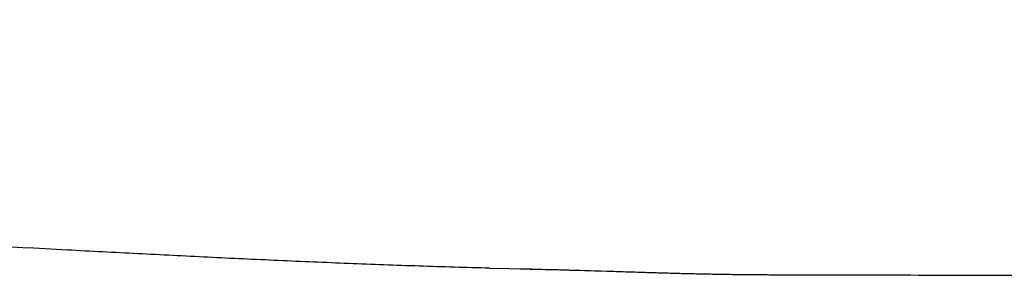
# Model space of a CAD drawing. Header units: millimetres. Extents: x 8 to 914, y 12 to 444.
# Tile 20 of 48: x 374 to 397, y 380 to 386. Entities that reach past the tile are written whole.
import ezdxf

# ---------------------------------------------------------------- set-up
doc = ezdxf.new("R2010")
doc.units = ezdxf.units.MM

msp = doc.modelspace()

# ---------------------------------------------------------------- linework, layer by layer
at = {"color": 7, "linetype": 'Continuous', "lineweight": 30}
for p, q in [((385.152, 380.329), (385.619, 380.317)), ((385.619, 380.321), (385.619, 380.315)), ((385.619, 380.318), (385.876, 380.312))]:
    msp.add_line(p, q, dxfattribs=at)
for points, knots in [([(282.68, 386.178), (284.046, 386.08), (286.776, 385.883), (290.873, 385.602), (294.969, 385.331), (299.066, 385.068), (303.163, 384.812), (307.261, 384.559), (312.497, 384.24), (318.871, 383.861), (326.385, 383.427), (334.582, 382.966), (343.462, 382.476), (353.026, 381.956), (360.805, 381.536), (366.798, 381.213), (371.006, 380.987), (374.363, 380.805), (376.869, 380.673), (378.524, 380.59), (380.179, 380.512), (381.836, 380.442), (383.493, 380.38), (384.599, 380.349), (385.152, 380.333)], [0, 0, 0, 0, 0.040008, 0.080011, 0.120011, 0.160008, 0.200005, 0.240001, 0.279996, 0.353322, 0.426646, 0.499968, 0.593285, 0.686599, 0.779912, 0.82097, 0.862027, 0.90309, 0.919228, 0.935371, 0.951519, 0.967672, 0.983832, 1, 1, 1, 1]), ([(385.876, 380.315), (386.215, 380.307), (386.892, 380.289), (387.644, 380.266), (388.131, 380.251), (388.355, 380.244), (388.582, 380.237), (388.761, 380.231), (388.891, 380.227), (388.969, 380.224), (389.043, 380.222), (389.127, 380.219), (389.215, 380.217), (389.307, 380.214), (389.388, 380.212), (389.461, 380.21), (389.526, 380.208), (389.595, 380.206), (389.671, 380.204), (389.754, 380.202), (389.837, 380.2), (389.921, 380.198), (390.108, 380.194), (390.296, 380.19), (390.48, 380.187), (390.555, 380.186), (390.625, 380.185), (390.698, 380.184), (390.776, 380.182), (390.859, 380.181), (390.947, 380.18), (391.052, 380.179), (391.173, 380.178), (391.314, 380.176), (391.462, 380.175), (391.612, 380.174), (391.755, 380.173), (391.885, 380.173), (392.001, 380.172), (392.104, 380.172), (392.197, 380.172), (392.28, 380.172), (392.331, 380.172), (392.356, 380.172)], [0, 0, 0, 0, 0.15689, 0.313531, 0.348016, 0.382523, 0.417057, 0.453136, 0.465505, 0.477461, 0.489003, 0.500202, 0.515969, 0.530004, 0.5426, 0.553755, 0.563468, 0.572869, 0.585726, 0.598587, 0.611454, 0.624325, 0.6372, 0.697952, 0.711524, 0.722154, 0.732713, 0.744027, 0.756095, 0.768916, 0.782491, 0.796818, 0.817092, 0.8387, 0.861927, 0.885826, 0.907935, 0.928255, 0.945775, 0.961709, 0.976056, 0.988819, 1, 1, 1, 1]), ([(385.876, 380.311), (386.186, 380.304), (386.805, 380.289), (387.434, 380.272), (387.752, 380.263), (387.761, 380.263)], [0, 0, 0, 0, 0.4932714, 0.9853624, 1, 1, 1, 1]), ([(392.353, 380.171), (393.382, 380.169), (395.444, 380.165), (397.865, 380.16), (399.256, 380.159), (399.615, 380.158)], [0, 0, 0, 0, 0.425126, 0.851877, 1, 1, 1, 1])]:
    msp.add_open_spline(points, degree=3, knots=knots, dxfattribs=at)

doc.saveas('drawing.dxf')
